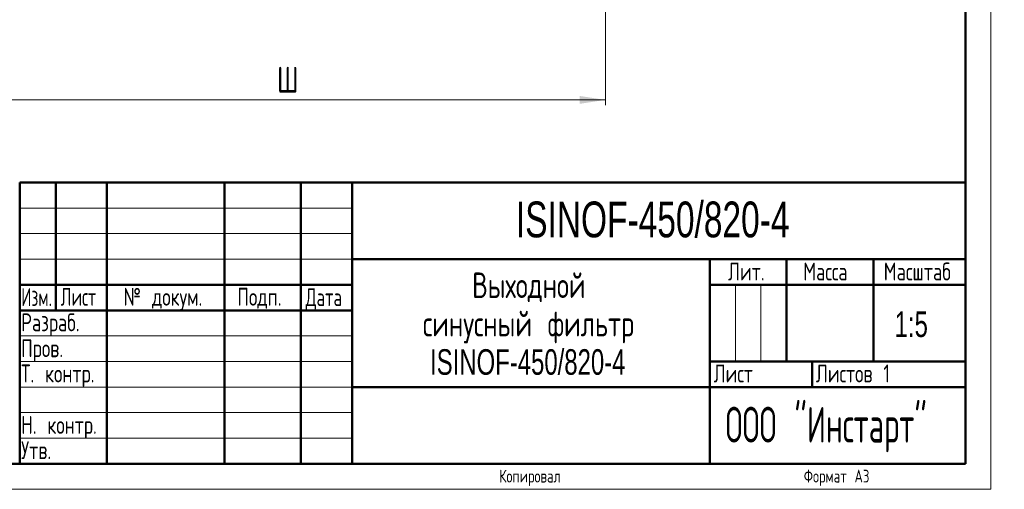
# Model space of a CAD drawing. Header units: millimetres. Extents: x 0 to 1498, y 0 to 2100.
# Tile 2 of 7: x 535 to 1498, y 0 to 459. Entities that reach past the tile are written whole.
import ezdxf

# ---------------------------------------------------------------- set-up
doc = ezdxf.new("R2010")
doc.units = ezdxf.units.MM
doc.header["$LTSCALE"] = 5
doc.linetypes.add('SLD-Сплошная', pattern=[0])
doc.styles.add('SLDTEXTSTYLE0', font='TXT', dxfattribs={"width": 0.7})
doc.styles.add('SLDTEXTSTYLE1', font='TXT', dxfattribs={"width": 0.7, "bigfont": 'bigfont'})
doc.styles.add('SLDTEXTSTYLE2', font='TXT', dxfattribs={"width": 0.705079, "bigfont": 'bigfont'})
doc.styles.add('SLDTEXTSTYLE3', font='TXT', dxfattribs={"width": 0.648852, "bigfont": 'bigfont'})
doc.styles.add('SLDTEXTSTYLE4', font='TXT', dxfattribs={"width": 0.632021, "bigfont": 'bigfont'})
doc.styles.add('SLDTEXTSTYLE5', font='TXT', dxfattribs={"width": 0.625377, "bigfont": 'bigfont'})
doc.styles.add('SLDTEXTSTYLE6', font='TXT', dxfattribs={"width": 0.583291, "bigfont": 'bigfont'})
doc.dimstyles.new('SLDDIMSTYLE0', dxfattribs={"dimtxt": 25, "dimasz": 25, "dimexe": 0, "dimexo": 0.0625, "dimgap": 6.25, "dimtad": 2, "dimdec": 1, "dimrnd": 1e-09, "dimzin": 12, "dimdsep": 46, "dimtxsty": 'SLDTEXTSTYLE0', "dimsah": 1, "dimcen": 0.09, "dimadec": 0, "dimazin": 3, "dimtfac": 1, "dimtdec": 3, "dimtofl": 0, "dimtmove": 0, "dimatfit": 3, "dimfxl": 0, "dimfrac": 2, "dimtolj": 1, "dimtzin": 12, "dimarcsym": 0})

# ---------------------------------------------------------------- blocks, each defined once
blk = doc.blocks.new('SW_NOTE_0')
at = {"color": 0, "linetype": 'Continuous', "lineweight": 0, "char_height": 25, "attachment_point": 2}
for s, insert, style in [('Выходной', (57.81, 32.13), 'SLDTEXTSTYLE1'), ('синусный фильтр', (57.39, -5.37), 'SLDTEXTSTYLE1'), ('ISINOF-450/820-4', (56.73, -42.87), 'SLDTEXTSTYLE0')]:
    blk.add_mtext(s, dxfattribs=dict(at, insert=insert, style=style))
blk = doc.blocks.new('_D')
at = {"color": 7, "linetype": 'SLD-Сплошная', "lineweight": 0}
for p, q in [((1107.76, 732.47), (1107.76, 375.78)), ((484.78, 520.73), (484.78, 375.78)), ((484.78, 380.78), (1107.76, 380.78))]:
    blk.add_line(p, q, dxfattribs=at)
at = {"color": 7, "linetype": 'SLD-Сплошная', "lineweight": 18}
for points in [[(484.78, 380.78), (509.78, 376.94), (509.78, 384.63)], [(1107.76, 380.78), (1082.76, 384.63), (1082.76, 376.94)]]:
    blk.add_solid(points, dxfattribs=at)
at = {"color": 7, "linetype": 'SLD-Сплошная', "lineweight": 18, "insert": (786.5, 413.01), "char_height": 25, "attachment_point": 1, "style": 'SLDTEXTSTYLE1'}
blk.add_mtext('Ш', dxfattribs=at)

msp = doc.modelspace()

# ---------------------------------------------------------------- linework, layer by layer
at = {"color": 7, "linetype": 'SLD-Сплошная', "lineweight": 18}
for p, q in [((1485, 2100), (1485, 0)), ((535, 275), (860, 275)), ((535, 250), (860, 250)), ((535, 225), (860, 225)), ((1235, 200), (1235, 125)), ((1260, 200), (1260, 125)), ((535, 150), (860, 150)), ((535, 125), (860, 125)), ((535, 100), (860, 100)), ((535, 75), (860, 75)), ((535, 50), (860, 50)), ((0, 0), (1485, 0))]:
    msp.add_line(p, q, dxfattribs=at)
at = {"color": 7, "linetype": 'SLD-Сплошная', "lineweight": 50}
for p, q in [((1460, 25), (1460, 2075)), ((535, 300), (1460, 300)), ((535, 300), (535, 25)), ((570, 175), (570, 300)), ((620, 300), (620, 25)), ((735, 300), (735, 25)), ((810, 300), (810, 25)), ((860, 300), (860, 25)), ((860, 225), (1460, 225)), ((1210, 225), (1210, 25)), ((1285, 225), (1285, 125)), ((1370, 225), (1370, 125)), ((535, 200), (860, 200)), ((1210, 200), (1460, 200)), ((535, 175), (860, 175)), ((1210, 125), (1460, 125)), ((1310, 125), (1310, 100)), ((860, 100), (1460, 100)), ((100, 25), (1460, 25))]:
    msp.add_line(p, q, dxfattribs=at)

# ---------------------------------------------------------------- block references
at = {"color": 7, "linetype": 'Continuous', "lineweight": 0}
msp.add_blockref('SW_NOTE_0', (975.14, 179.87), dxfattribs=at)

# ---------------------------------------------------------------- texts
for s, insert, char_height, attachment_point, style in [('ISINOF-450/820-4', (1154.08, 281.39), 35, 2, 'SLDTEXTSTYLE0'), ('Лит.', (1245.78, 221.69), 17.5, 2, 'SLDTEXTSTYLE1'), ('Масса', (1323.05, 221.69), 17.5, 2, 'SLDTEXTSTYLE1'), ('Масштаб', (1412.97, 221.69), 17.5, 2, 'SLDTEXTSTYLE2'), ('Изм.', (551.36, 196.69), 17.5, 2, 'SLDTEXTSTYLE5'), ('Лист', (592.28, 196.99), 17.5, 2, 'SLDTEXTSTYLE4'), ('№ докум.', (674.93, 196.99), 17.5, 2, 'SLDTEXTSTYLE1'), ('Подп.', (769.39, 196.99), 17.5, 2, 'SLDTEXTSTYLE1'), ('Дата', (832.34, 196.69), 17.5, 2, 'SLDTEXTSTYLE3'), ('Разраб.', (536.25, 171.99), 17.5, 1, 'SLDTEXTSTYLE1'), ('1:5', (1407.08, 173.93), 25, 2, 'SLDTEXTSTYLE0'), ('Пров.', (536.25, 146.69), 17.5, 1, 'SLDTEXTSTYLE1'), ('Т. контр.', (536.25, 121.99), 17.5, 1, 'SLDTEXTSTYLE1'), ('Лист', (1213.75, 121.99), 17.5, 1, 'SLDTEXTSTYLE1'), ('Листов 1', (1313.75, 121.99), 17.5, 1, 'SLDTEXTSTYLE1'), ('ООО "Инстарт"', (1323.84, 80.7), 35, 2, 'SLDTEXTSTYLE6'), ('Н. контр.', (536.25, 71.69), 17.5, 1, 'SLDTEXTSTYLE1'), ('Утв.', (536.25, 46.99), 17.5, 1, 'SLDTEXTSTYLE1'), ('Копировал', (1034.02, 19.12), 12.5, 2, 'SLDTEXTSTYLE1'), ('Формат А3', (1334.05, 19.12), 12.5, 2, 'SLDTEXTSTYLE1')]:
    msp.add_mtext(s, dxfattribs=dict(at, insert=insert, char_height=char_height, attachment_point=attachment_point, style=style))

# ---------------------------------------------------------------- dimensions: what is measured, and where the dimension line sits
at = {"color": 7, "linetype": 'SLD-Сплошная', "lineweight": 18}
dim = msp.add_linear_dim(base=(1107.76, 380.78), p1=(484.78, 520.78), p2=(1107.76, 732.52), text='Ш', dimstyle='SLDDIMSTYLE0', dxfattribs=at)
dim.commit()
dim.dimension.update_dxf_attribs({"geometry": '_D', "text_midpoint": (796.27, 380.78), "dimtype": 160})

doc.saveas('drawing.dxf')
